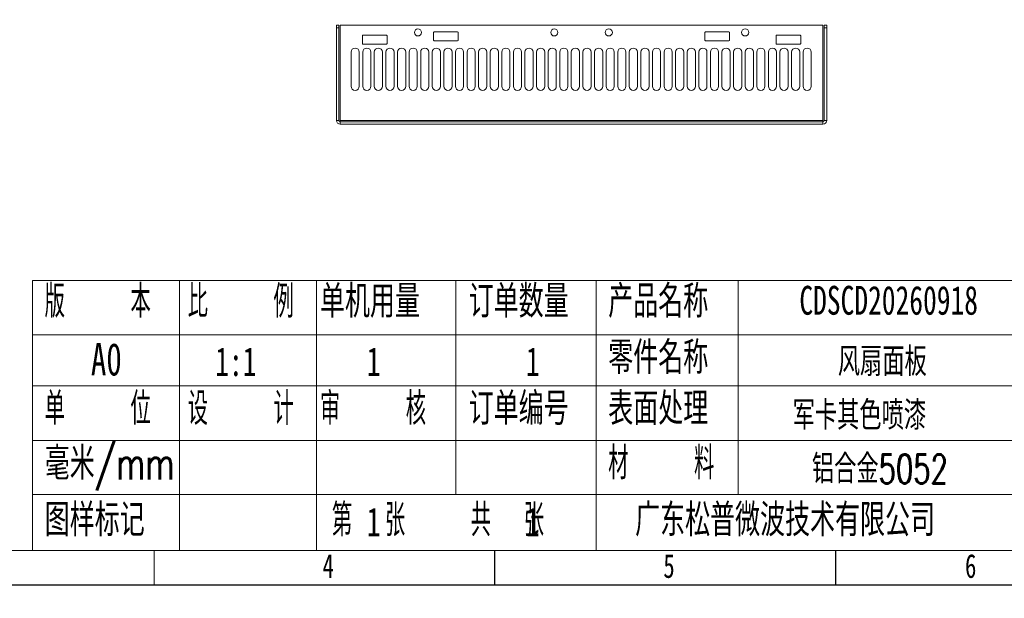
# Model space of a CAD drawing. Header units: millimetres. Extents: x 0 to 658, y -2 to 210.
# Tile 2 of 5: x 139 to 283, y -2 to 83. Entities that reach past the tile are written whole.
import ezdxf

# ---------------------------------------------------------------- set-up
doc = ezdxf.new("R2010")
doc.units = ezdxf.units.MM
doc.layers.add('图框', color=7, linetype='Continuous')
doc.styles.add('SLDTEXTSTYLE0', font='TXT', dxfattribs={"width": 0.7})
doc.styles.add('SLDTEXTSTYLE1', font='TXT', dxfattribs={"width": 0.7, "bigfont": 'bigfont'})
doc.styles.add('SLDTEXTSTYLE3', font='TXT', dxfattribs={"width": 0.566667, "bigfont": 'bigfont'})

# ---------------------------------------------------------------- blocks, each defined once
blk = doc.blocks.new('SW_NOTE_0')
at = {"layer": '图框', "color": 0, "attachment_point": 1, "style": 'SLDTEXTSTYLE1'}
for s, insert, char_height in [('\\M+1928D\\M+181461\\M+18141\\M+190E6\\M+1967B\\M+19046导电氧\\M+189BB\\M+18DDD\\M+198F4喷\\M+18EBD处\\M+1979D', (0, 5.46), 4.2333), ('2\\M+18141喷\\M+18EBD颜\\M+19046\\M+188C8\\M+19046卡为\\M+18F79\\M+1968C\\M+18CFA60-80um,\\M+19786纹\\M+18143\\M+192E8\\M+188CA\\M+18D45\\M+18ED5\\M+195C1', (9.52, -1.69), 4.23333), ('3\\M+18141喷\\M+18EBD\\M+18E67\\M+19770\\M+1E3DA氨酯\\M+196FB\\M+18EBD', (9.52, -8.83), 4.2333), ('4\\M+18141\\M+18A4F壳\\M+19668盐雾\\M+18143霉\\M+18BDB\\M+18143\\M+192AA热\\M+18143\\M+18D52\\M+19585蚀', (9.52, -15.98), 4.2333)]:
    blk.add_mtext(s, dxfattribs=dict(at, insert=insert, char_height=char_height))
blk = doc.blocks.new('SW_NOTE_1')
at = {"layer": '图框', "color": 0, "attachment_point": 1, "style": 'SLDTEXTSTYLE1'}
for s, insert, char_height in [('1\\M+18141\\M+1955C\\M+196CA\\M+195BD\\M+190AE\\M+18141\\M+19DD9锐\\M+18A70\\M+18141\\M+19DD9\\M+196D1\\M+18E68\\M+18141\\M+19DD9划\\M+18DAD\\M+18141\\M+19DD9变\\M+18C60', (0, 6.82), 5.29167), ('2\\M+18141\\M+18F8A\\M+1974C\\M+196A2\\M+1928D\\M+18EDA\\M+190A1\\M+18CF6\\M+18DB7\\M+18BCF\\M+188C2GB/T1084-2400f级\\M+189C1\\M+18D48', (0, -1.73), 5.29167), ('3\\M+18141\\M+196A2\\M+1928D\\M+18D45\\M+188CA\\M+18CF6\\M+18DB7\\M+18BCF\\M+188C2\\M+1817D0.1', (0, -10.29), 5.2917), ('4\\M+18141\\M+196A2\\M+1928D圆\\M+18A70\\M+18BCF为R1.5', (0, -18.85), 5.2917), ('5\\M+18141\\M+196A2\\M+1928D\\M+18EDA\\M+190A1\\M+18E51\\M+18FC6SERP\\M+195B6\\M+18C8F\\M+189C1\\M+18D48', (0, -27.4), 5.2917)]:
    blk.add_mtext(s, dxfattribs=dict(at, insert=insert, char_height=char_height))

msp = doc.modelspace()

# ---------------------------------------------------------------- linework, layer by layer
at = {"color": 7, "linetype": 'Continuous', "lineweight": 15}
for p, q in [((185.2532, 82.0946), (185.6132, 82.0946)), ((185.2532, 81.6946), (185.2532, 82.0946)), ((185.6132, 81.6946), (185.2532, 81.6946)), ((185.2532, 68.1146), (185.2532, 81.6946)), ((185.6132, 82.0946), (185.6132, 81.6946)), ((185.6132, 68.1146), (185.6132, 81.6946)), ((185.8132, 82.0946), (185.8132, 68.1146)), ((256.6132, 82.0946), (185.8132, 82.0946)), ((199.5032, 81.0046), (199.5032, 79.8846)), ((203.0332, 81.0946), (199.5932, 81.0946)), ((203.1232, 79.8846), (203.1232, 81.0046)), ((239.3032, 81.0046), (239.3032, 79.8846)), ((242.8332, 81.0946), (239.3932, 81.0946)), ((242.9232, 79.8846), (242.9232, 81.0046)), ((256.6132, 68.1146), (256.6132, 82.0946)), ((256.8132, 82.0946), (257.1732, 82.0946)), ((256.8132, 81.6946), (256.8132, 82.0946)), ((256.8132, 68.1146), (256.8132, 81.6946)), ((257.1732, 81.6946), (256.8132, 81.6946)), ((257.1732, 82.0946), (257.1732, 81.6946)), ((257.1732, 68.1146), (257.1732, 81.6946)), ((189.0632, 80.5046), (189.0632, 79.3846)), ((192.5932, 80.5946), (189.1532, 80.5946)), ((192.6832, 79.3846), (192.6832, 80.5046)), ((199.5932, 79.7946), (203.0332, 79.7946)), ((239.3932, 79.7946), (242.8332, 79.7946)), ((249.7432, 80.5046), (249.7432, 79.3846)), ((253.2732, 80.5946), (249.8332, 80.5946)), ((253.3632, 79.3846), (253.3632, 80.5046)), ((187.4132, 73.1146), (187.4132, 78.1146)), ((188.6132, 78.1146), (188.6132, 73.1146)), ((189.1132, 73.1146), (189.1132, 78.1146)), ((189.1532, 79.2946), (192.5932, 79.2946)), ((190.3132, 78.1146), (190.3132, 73.1146)), ((190.8132, 73.1146), (190.8132, 78.1146)), ((192.0132, 78.1146), (192.0132, 73.1146)), ((192.5132, 73.1146), (192.5132, 78.1146)), ((193.7132, 78.1146), (193.7132, 73.1146)), ((194.2132, 73.1146), (194.2132, 78.1146)), ((195.4132, 78.1146), (195.4132, 73.1146)), ((195.9132, 73.1146), (195.9132, 78.1146)), ((197.1132, 78.1146), (197.1132, 73.1146)), ((197.6132, 73.1146), (197.6132, 78.1146)), ((198.8132, 78.1146), (198.8132, 73.1146)), ((199.3132, 73.1146), (199.3132, 78.1146)), ((200.5132, 78.1146), (200.5132, 73.1146)), ((201.0132, 73.1146), (201.0132, 78.1146)), ((202.2132, 78.1146), (202.2132, 73.1146)), ((202.7132, 73.1146), (202.7132, 78.1146)), ((203.9132, 78.1146), (203.9132, 73.1146)), ((204.4132, 73.1146), (204.4132, 78.1146)), ((205.6132, 78.1146), (205.6132, 73.1146)), ((206.1132, 73.1146), (206.1132, 78.1146)), ((207.3132, 78.1146), (207.3132, 73.1146)), ((207.8132, 73.1146), (207.8132, 78.1146)), ((209.0132, 78.1146), (209.0132, 73.1146)), ((209.5132, 73.1146), (209.5132, 78.1146)), ((210.7132, 78.1146), (210.7132, 73.1146)), ((211.2132, 73.1146), (211.2132, 78.1146)), ((212.4132, 78.1146), (212.4132, 73.1146)), ((212.9132, 73.1146), (212.9132, 78.1146)), ((214.1132, 78.1146), (214.1132, 73.1146)), ((214.6132, 73.1146), (214.6132, 78.1146)), ((215.8132, 78.1146), (215.8132, 73.1146)), ((216.3132, 73.1146), (216.3132, 78.1146)), ((217.5132, 78.1146), (217.5132, 73.1146)), ((218.0132, 73.1146), (218.0132, 78.1146)), ((219.2132, 78.1146), (219.2132, 73.1146)), ((219.7132, 73.1146), (219.7132, 78.1146)), ((220.9132, 78.1146), (220.9132, 73.1146)), ((221.4132, 73.1146), (221.4132, 78.1146)), ((222.6132, 78.1146), (222.6132, 73.1146)), ((223.1132, 73.1146), (223.1132, 78.1146)), ((224.3132, 78.1146), (224.3132, 73.1146)), ((224.8132, 73.1146), (224.8132, 78.1146)), ((226.0132, 78.1146), (226.0132, 73.1146)), ((226.5132, 73.1146), (226.5132, 78.1146)), ((227.7132, 78.1146), (227.7132, 73.1146)), ((228.2132, 73.1146), (228.2132, 78.1146)), ((229.4132, 78.1146), (229.4132, 73.1146)), ((229.9132, 73.1146), (229.9132, 78.1146)), ((231.1132, 78.1146), (231.1132, 73.1146)), ((231.6132, 73.1146), (231.6132, 78.1146)), ((232.8132, 78.1146), (232.8132, 73.1146)), ((233.3132, 73.1146), (233.3132, 78.1146)), ((234.5132, 78.1146), (234.5132, 73.1146)), ((235.0132, 73.1146), (235.0132, 78.1146)), ((236.2132, 78.1146), (236.2132, 73.1146)), ((236.7132, 73.1146), (236.7132, 78.1146)), ((237.9132, 78.1146), (237.9132, 73.1146)), ((238.4132, 73.1146), (238.4132, 78.1146)), ((239.6132, 78.1146), (239.6132, 73.1146)), ((240.1132, 73.1146), (240.1132, 78.1146)), ((241.3132, 78.1146), (241.3132, 73.1146)), ((241.8132, 73.1146), (241.8132, 78.1146)), ((243.0132, 78.1146), (243.0132, 73.1146)), ((243.5132, 73.1146), (243.5132, 78.1146)), ((244.7132, 78.1146), (244.7132, 73.1146)), ((245.2132, 73.1146), (245.2132, 78.1146)), ((246.4132, 78.1146), (246.4132, 73.1146)), ((246.9132, 73.1146), (246.9132, 78.1146)), ((248.1132, 78.1146), (248.1132, 73.1146)), ((248.6132, 73.1146), (248.6132, 78.1146)), ((249.8132, 78.1146), (249.8132, 73.1146)), ((249.8332, 79.2946), (253.2732, 79.2946)), ((250.3132, 73.1146), (250.3132, 78.1146)), ((251.5132, 78.1146), (251.5132, 73.1146)), ((252.0132, 73.1146), (252.0132, 78.1146)), ((253.2132, 78.1146), (253.2132, 73.1146)), ((253.7132, 73.1146), (253.7132, 78.1146)), ((254.9132, 78.1146), (254.9132, 73.1146)), ((185.2532, 68.1146), (185.6132, 68.1146)), ((185.8132, 68.1146), (185.8132, 67.9146)), ((256.6132, 68.1146), (185.8132, 68.1146)), ((185.8132, 67.9146), (185.8132, 67.5546)), ((185.8132, 67.9146), (256.6132, 67.9146)), ((256.6132, 67.9146), (256.6132, 68.1146)), ((256.6132, 67.5546), (256.6132, 67.9146)), ((256.8132, 68.1146), (257.1732, 68.1146)), ((185.8132, 67.5546), (256.6132, 67.5546))]:
    msp.add_line(p, q, dxfattribs=at)
for centre in [(197.2132, 81.0146), (217.2132, 81.0146), (225.2132, 81.0146), (245.2132, 81.0146)]:
    msp.add_circle(centre, 0.52, dxfattribs=at)
for centre, radius, start, end in [((199.5932, 81.0046), 0.09, 90, 180), ((203.0332, 81.0046), 0.09, 0, 90), ((239.3932, 81.0046), 0.09, 90, 180), ((242.8332, 81.0046), 0.09, 0, 90), ((189.1532, 80.5046), 0.09, 90, 180), ((192.5932, 80.5046), 0.09, 0, 90), ((199.5932, 79.8846), 0.09, 180, 270), ((203.0332, 79.8846), 0.09, 270, 0), ((239.3932, 79.8846), 0.09, 180, 270), ((242.8332, 79.8846), 0.09, 270, 0), ((249.8332, 80.5046), 0.09, 90, 180), ((253.2732, 80.5046), 0.09, 0, 90), ((188.0132, 78.1146), 0.6, 0, 180), ((189.1532, 79.3846), 0.09, 180, 270), ((189.7132, 78.1146), 0.6, 0, 180), ((191.4132, 78.1146), 0.6, 0, 180), ((193.1132, 78.1146), 0.6, 0, 180), ((192.5932, 79.3846), 0.09, 270, 0), ((194.8132, 78.1146), 0.6, 0, 180), ((196.5132, 78.1146), 0.6, 0, 180), ((198.2132, 78.1146), 0.6, 0, 180), ((199.9132, 78.1146), 0.6, 0, 180), ((201.6132, 78.1146), 0.6, 0, 180), ((203.3132, 78.1146), 0.6, 0, 180), ((205.0132, 78.1146), 0.6, 0, 180), ((206.7132, 78.1146), 0.6, 0, 180), ((208.4132, 78.1146), 0.6, 0, 180), ((210.1132, 78.1146), 0.6, 0, 180), ((211.8132, 78.1146), 0.6, 0, 180), ((213.5132, 78.1146), 0.6, 0, 180), ((215.2132, 78.1146), 0.6, 0, 180), ((216.9132, 78.1146), 0.6, 0, 180), ((218.6132, 78.1146), 0.6, 0, 180), ((220.3132, 78.1146), 0.6, 0, 180), ((222.0132, 78.1146), 0.6, 0, 180), ((223.7132, 78.1146), 0.6, 0, 180), ((225.4132, 78.1146), 0.6, 0, 180), ((227.1132, 78.1146), 0.6, 0, 180), ((228.8132, 78.1146), 0.6, 0, 180), ((230.5132, 78.1146), 0.6, 0, 180), ((232.2132, 78.1146), 0.6, 0, 180), ((233.9132, 78.1146), 0.6, 0, 180), ((235.6132, 78.1146), 0.6, 0, 180), ((237.3132, 78.1146), 0.6, 0, 180), ((239.0132, 78.1146), 0.6, 0, 180), ((240.7132, 78.1146), 0.6, 0, 180), ((242.4132, 78.1146), 0.6, 0, 180), ((244.1132, 78.1146), 0.6, 0, 180), ((245.8132, 78.1146), 0.6, 0, 180), ((247.5132, 78.1146), 0.6, 0, 180), ((249.2132, 78.1146), 0.6, 0, 180), ((249.8332, 79.3846), 0.09, 180, 270), ((250.9132, 78.1146), 0.6, 0, 180), ((252.6132, 78.1146), 0.6, 0, 180), ((253.2732, 79.3846), 0.09, 270, 0), ((254.3132, 78.1146), 0.6, 0, 180), ((188.0132, 73.1146), 0.6, 180, 0), ((189.7132, 73.1146), 0.6, 180, 0), ((191.4132, 73.1146), 0.6, 180, 0), ((193.1132, 73.1146), 0.6, 180, 0), ((194.8132, 73.1146), 0.6, 180, 0), ((196.5132, 73.1146), 0.6, 180, 0), ((198.2132, 73.1146), 0.6, 180, 0), ((199.9132, 73.1146), 0.6, 180, 0), ((201.6132, 73.1146), 0.6, 180, 0), ((203.3132, 73.1146), 0.6, 180, 0), ((205.0132, 73.1146), 0.6, 180, 0), ((206.7132, 73.1146), 0.6, 180, 0), ((208.4132, 73.1146), 0.6, 180, 0), ((210.1132, 73.1146), 0.6, 180, 0), ((211.8132, 73.1146), 0.6, 180, 0), ((213.5132, 73.1146), 0.6, 180, 0), ((215.2132, 73.1146), 0.6, 180, 0), ((216.9132, 73.1146), 0.6, 180, 0), ((218.6132, 73.1146), 0.6, 180, 0), ((220.3132, 73.1146), 0.6, 180, 0), ((222.0132, 73.1146), 0.6, 180, 0), ((223.7132, 73.1146), 0.6, 180, 0), ((225.4132, 73.1146), 0.6, 180, 0), ((227.1132, 73.1146), 0.6, 180, 0), ((228.8132, 73.1146), 0.6, 180, 0), ((230.5132, 73.1146), 0.6, 180, 0), ((232.2132, 73.1146), 0.6, 180, 0), ((233.9132, 73.1146), 0.6, 180, 0), ((235.6132, 73.1146), 0.6, 180, 0), ((237.3132, 73.1146), 0.6, 180, 0), ((239.0132, 73.1146), 0.6, 180, 0), ((240.7132, 73.1146), 0.6, 180, 0), ((242.4132, 73.1146), 0.6, 180, 0), ((244.1132, 73.1146), 0.6, 180, 0), ((245.8132, 73.1146), 0.6, 180, 0), ((247.5132, 73.1146), 0.6, 180, 0), ((249.2132, 73.1146), 0.6, 180, 0), ((250.9132, 73.1146), 0.6, 180, 0), ((252.6132, 73.1146), 0.6, 180, 0), ((254.3132, 73.1146), 0.6, 180, 0), ((185.8132, 68.1146), 0.56, 180, 270), ((185.8132, 68.1146), 0.2, 180, 270), ((256.6132, 68.1146), 0.56, 270, 360), ((256.6132, 68.1146), 0.2, 270, 0)]:
    msp.add_arc(centre, radius, start, end, dxfattribs=at)
at = {"layer": '图框', "lineweight": 15}
for p, q in [((140.6855, 44.6376), (140.6855, 5)), ((140.6855, 44.6376), (292, 44.6376)), ((162.2134, 44.6376), (162.2134, 5)), ((182.3168, 44.6376), (182.3168, 5)), ((202.7866, 44.6376), (202.7866, 13.2072)), ((223.3713, 44.6376), (223.3713, 5)), ((244.1827, 44.6376), (244.1827, 13.2072)), ((140.6855, 36.639), (292, 36.639)), ((140.6855, 29.162), (292, 29.162)), ((140.6855, 21.1634), (292, 21.1634)), ((140.6855, 13.2072), (292, 13.2072)), ((25, 5), (292, 5)), ((158.5, 0), (158.5, 5))]:
    msp.add_line(p, q, dxfattribs=at)
at = {"layer": '图框'}
for p, q in [((208.5, 0), (208.5, 5)), ((258.5, 0), (258.5, 5)), ((0, 0), (297, 0))]:
    msp.add_line(p, q, dxfattribs=at)

# ---------------------------------------------------------------- block references
for name, p in [('SW_NOTE_0', (26.0271, 76.8072)), ('SW_NOTE_1', (27.572, 44.2672))]:
    msp.add_blockref(name, p, dxfattribs=at)

# ---------------------------------------------------------------- texts
for s, insert, char_height, attachment_point, style in [('\\M+194C5    \\M+1967B', (142.4579, 43.9381), 4.7625, 1, 'SLDTEXTSTYLE3'), ('\\M+194E4    \\M+197E1', (163.4408, 43.9381), 4.7625, 1, 'SLDTEXTSTYLE3'), ('单\\M+18AF7\\M+19770\\M+197CA', (182.8424, 43.9381), 4.7625, 1, 'SLDTEXTSTYLE1'), ('订单\\M+19094\\M+197CA', (204.6632, 43.9381), 4.7625, 1, 'SLDTEXTSTYLE1'), ('产\\M+19569\\M+196BC\\M+18FCC', (225.1182, 43.9381), 4.7625, 1, 'SLDTEXTSTYLE1'), ('CDSCD20260918', (253.1608, 43.8358), 4.233333, 1, 'SLDTEXTSTYLE0'), ('A0', (149.2386, 35.4493), 4.7625, 1, 'SLDTEXTSTYLE0'), ('1:1', (167.4801, 34.8404), 4.23333, 1, 'SLDTEXTSTYLE0'), ('1', (189.7091, 34.8404), 4.2333, 1, 'SLDTEXTSTYLE0'), ('1', (213.0474, 34.8404), 4.2333, 1, 'SLDTEXTSTYLE0'), ('\\M+197EB\\M+18C8F\\M+196BC\\M+18FCC', (225.127, 35.6872), 4.7625, 1, 'SLDTEXTSTYLE1'), ('风\\M+190EE\\M+196CA\\M+194C2', (258.8052, 34.8404), 4.233333, 1, 'SLDTEXTSTYLE1'), ('审    \\M+18A6A', (182.8336, 28.2085), 4.7625, 1, 'SLDTEXTSTYLE3'), ('订单编\\M+18D86', (204.6543, 28.2085), 4.7625, 1, 'SLDTEXTSTYLE1'), ('\\M+1955C\\M+196CA处\\M+1979D', (225.127, 28.2085), 4.7625, 1, 'SLDTEXTSTYLE1'), ('单    \\M+188CA', (142.4667, 28.2085), 4.7625, 1, 'SLDTEXTSTYLE3'), ('设    计', (163.4408, 28.2085), 4.7625, 1, 'SLDTEXTSTYLE3'), ('军卡\\M+191B4\\M+19046喷\\M+18EBD', (252.1838, 26.9554), 4.233333, 1, 'SLDTEXTSTYLE1'), ('\\M+19F7C\\M+195C4/mm', (142.4667, 20.1883), 4.7625, 1, 'SLDTEXTSTYLE1'), ('\\M+18DDE    \\M+197BF', (225.127, 20.2203), 4.7625, 1, 'SLDTEXTSTYLE3'), ('铝\\M+18D87\\M+18BE05052', (255.0061, 19.0987), 4.233333, 1, 'SLDTEXTSTYLE1'), ('图样标记', (142.4667, 11.8647), 4.7625, 1, 'SLDTEXTSTYLE1'), ('\\M+191E6  张    \\M+18BA4  张', (184.597, 11.8647), 4.7625, 1, 'SLDTEXTSTYLE3'), ('\\M+19BF6东\\M+18FBC\\M+19581\\M+194F7\\M+19467\\M+18B5A术\\M+1974C\\M+18CC0\\M+18CF6\\M+18E69', (229.0633, 11.8647), 4.7625, 1, 'SLDTEXTSTYLE1'), ('1', (189.7091, 11.3226), 4.2333, 1, 'SLDTEXTSTYLE0'), ('1', (213.0474, 11.3226), 4.2333, 1, 'SLDTEXTSTYLE0'), ('4', (184.0444, 4.4973), 3.5, 2, 'SLDTEXTSTYLE0'), ('5', (234.0444, 4.4973), 3.5, 2, 'SLDTEXTSTYLE0'), ('6', (278.2969, 4.4973), 3.5, 2, 'SLDTEXTSTYLE0')]:
    msp.add_mtext(s, dxfattribs=dict(at, insert=insert, char_height=char_height, attachment_point=attachment_point, style=style))

doc.saveas('drawing.dxf')
